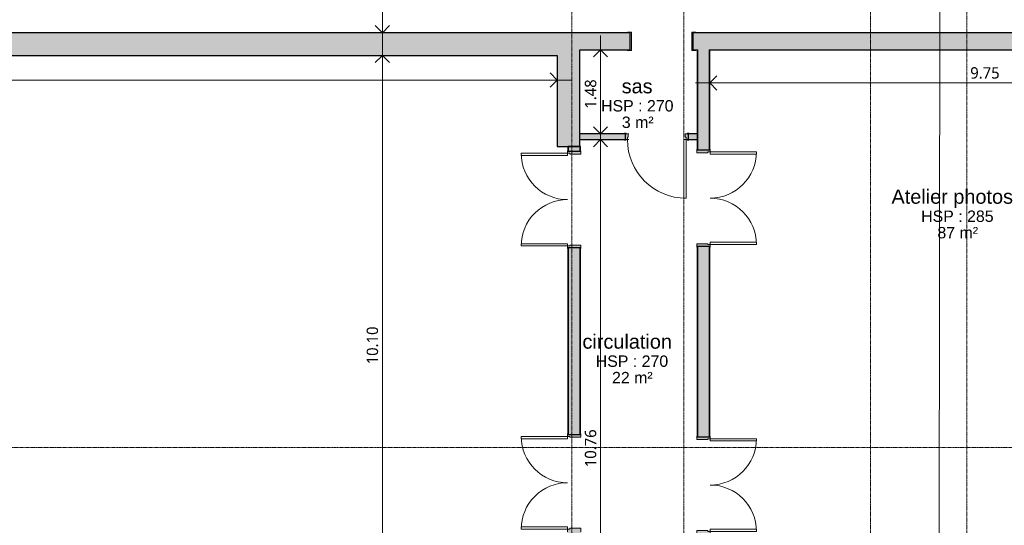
# Model space of a CAD drawing. Header units: millimetres. Extents: x -64334 to 32356, y -11421 to 53741.
# Tile 62 of 71: x -23874 to -6572, y 27686 to 36573. Entities that reach past the tile are written whole.
import ezdxf

# ---------------------------------------------------------------- set-up
doc = ezdxf.new("R2010")
doc.units = ezdxf.units.MM
doc.linetypes.add('Ligne de quadrillage', pattern=[22.225, 12.7, -3.175, 3.175, -3.175])
for name, color, linetype, lineweight in [('A-ANNO-DIMS', 211, 'Continuous', 9), ('A-ANNO-DIMS-100', 211, 'Continuous', 9), ('A-AREA-IDEN', 2, 'Continuous', 9), ('A-DOOR', 31, 'Continuous', 9), ('A-DOOR-FRAM', 31, 'Continuous', 9), ('A-WALL', 113, 'Continuous', 9), ('A-WALL-PATT', 111, 'Continuous', 25), ('G-ANNO-SYMB', 111, 'Continuous', 9), ('I-WALL', 2, 'Continuous', 9), ('S-GRID', 1, 'Continuous', 9)]:
    doc.layers.add(name, color=color, linetype=linetype, lineweight=lineweight)
doc.styles.add('Arial_2', font='arial.ttf', dxfattribs={"height": 200})
doc.styles.add('Arial_B', font='txt', dxfattribs={"height": 250})
doc.styles.add('Trebuchet MS_B', font='txt', dxfattribs={"height": 200})
doc.dimstyles.new('Cotes_linéaires_rouge_2mm', dxfattribs={"dimscale": 304.8, "dimtxt": 206.190181, "dimasz": 0.410105, "dimexe": 0.82021, "dimexo": 0.0625, "dimgap": 0.065617, "dimtad": 1, "dimlfac": 0.001, "dimrnd": 0.01, "dimzin": 0, "dimdsep": 46, "dimtxsty": 'Trebuchet MS_B', "dimblk1": 'OPEN30', "dimblk2": 'OPEN30', "dimsah": 1, "dimcen": 0.09, "dimdle": 0.82021, "dimazin": 0, "dimtfac": 1, "dimtdec": 4, "dimtix": 1, "dimtmove": 0, "dimatfit": 3, "dimfxl": 1.64042, "dimfxlon": 1, "dimtvp": 1, "dimtolj": 1, "dimtzin": 0, "dimarcsym": 2})

# ---------------------------------------------------------------- blocks, each defined once
blk = doc.blocks.new('Double _R_ - 1_63m x 2_04m-1408620-Niveau 00')
at = {"layer": 'A-DOOR-FRAM'}
h = blk.add_hatch(color=254, dxfattribs=at)
h.paths.add_polyline_path([(860, -118), (860, -110), (850, -110), (850, 110), (860, 110), (860, 118), (815, 118), (815, 78), (800, 78), (800, -118), (850, -118)])
h.paths.add_polyline_path([(-800, -118), (-800, 78), (-815, 78), (-815, 118), (-860, 118), (-860, 110), (-850, 110), (-850, -110), (-860, -110), (-860, -118), (-850, -118)])
at = {"layer": 'A-DOOR'}
for p, q in [((-775, 933), (-815, 933)), ((-815, 933), (-815, 118)), ((-775, 118), (-775, 933)), ((775, 118), (775, 933)), ((775, 933), (815, 933)), ((815, 933), (815, 118)), ((-815, 118), (-775, 118)), ((815, 118), (775, 118))]:
    blk.add_line(p, q, dxfattribs=at)
for centre, start, end in [((-815, 118), 0, 90), ((815, 118), 90, 180)]:
    blk.add_arc(centre, 815, start, end, dxfattribs=at)
at = {"layer": 'A-DOOR-FRAM', "lineweight": 18}
for p, q in [((-860, 118), (-815, 118)), ((-860, 110), (-860, 118)), ((-815, 118), (-815, 78)), ((-815, 78), (-800, 78)), ((-800, 78), (-800, -118)), ((800, 78), (815, 78)), ((800, -118), (800, 78)), ((815, 118), (860, 118)), ((815, 78), (815, 118)), ((860, 118), (860, 110)), ((-860, -118), (-860, -110)), ((-800, -118), (-860, -118)), ((860, -118), (800, -118)), ((860, -110), (860, -118))]:
    blk.add_line(p, q, dxfattribs=at)
blk = doc.blocks.new('Double _R_ - 1_63m x 2_04m-1408116-Niveau 00')
at = {"layer": 'A-DOOR-FRAM'}
h = blk.add_hatch(color=254, dxfattribs=at)
h.paths.add_polyline_path([(-860, 118), (-860, 110), (-850, 110), (-850, -110), (-860, -110), (-860, -118), (-815, -118), (-815, -78), (-800, -78), (-800, 118), (-850, 118)])
h.paths.add_polyline_path([(800, 118), (800, -78), (815, -78), (815, -118), (860, -118), (860, -110), (850, -110), (850, 110), (860, 110), (860, 118), (850, 118)])
at = {"layer": 'A-DOOR'}
for p, q in [((-815, -118), (-775, -118)), ((-815, -933), (-815, -118)), ((-775, -118), (-775, -933)), ((815, -118), (775, -118)), ((775, -118), (775, -933)), ((815, -933), (815, -118)), ((-775, -933), (-815, -933)), ((775, -933), (815, -933))]:
    blk.add_line(p, q, dxfattribs=at)
for centre, start, end in [((-815, -118), 270, 360), ((815, -118), 180, 270)]:
    blk.add_arc(centre, 815, start, end, dxfattribs=at)
at = {"layer": 'A-DOOR-FRAM', "lineweight": 18}
for p, q in [((-800, 118), (-860, 118)), ((-860, 118), (-860, 110)), ((-800, -78), (-800, 118)), ((860, 118), (800, 118)), ((800, 118), (800, -78)), ((860, 110), (860, 118)), ((-860, -110), (-860, -118)), ((-860, -118), (-815, -118)), ((-815, -118), (-815, -78)), ((-815, -78), (-800, -78)), ((800, -78), (815, -78)), ((815, -78), (815, -118)), ((815, -118), (860, -118)), ((860, -118), (860, -110))]:
    blk.add_line(p, q, dxfattribs=at)
blk = doc.blocks.new('__Int_ Simple - __PP _1_03m x 1_8m_-1408424-Niveau 00')
at = {"layer": 'A-DOOR'}
h = blk.add_hatch(color=254, dxfattribs=at)
h.paths.add_polyline_path([(530, -55), (530, -50), (500, -50), (500, -55), (515, -55)])
h.paths.add_polyline_path([(-585, -55), (-570, -55), (-570, -50), (-600, -50), (-600, -55)])
h.paths.add_polyline_path([(530, 50), (530, 55), (500, 55), (500, 50), (515, 50)])
h.paths.add_polyline_path([(-585, 50), (-570, 50), (-570, 55), (-600, 55), (-600, 50)])
at = {"layer": 'A-DOOR-FRAM'}
h = blk.add_hatch(color=254, dxfattribs=at)
h.paths.add_polyline_path([(480, -50), (515, -50), (515, 50), (465, 50), (465, -10), (480, -10)])
h.paths.add_polyline_path([(-550, -50), (-550, -10), (-535, -10), (-535, 50), (-585, 50), (-585, -50)])
at = {"layer": 'A-DOOR', "lineweight": 25}
for p, q in [((-570, 55), (-600, 55)), ((-600, 55), (-600, 50)), ((-585, 50), (-570, 50)), ((-570, 50), (-570, 55)), ((530, 55), (500, 55)), ((500, 55), (500, 50)), ((500, 50), (515, 50)), ((530, 50), (530, 55)), ((-600, -50), (-600, -55)), ((-600, -55), (-570, -55)), ((-570, -50), (-585, -50)), ((-570, -55), (-570, -50)), ((515, -50), (500, -50)), ((500, -50), (500, -55)), ((500, -55), (530, -55)), ((530, -55), (530, -50))]:
    blk.add_line(p, q, dxfattribs=at)
at = {"layer": 'A-DOOR'}
for p, q in [((480, -50), (440, -50)), ((440, -1080), (440, -50)), ((480, -50), (480, -1080)), ((480, -1080), (440, -1080))]:
    blk.add_line(p, q, dxfattribs=at)
blk.add_arc((480, -50), 1030, 180, 270, dxfattribs=at)
at = {"layer": 'A-DOOR-FRAM', "lineweight": 18}
for p, q in [((-535, 50), (-585, 50)), ((-535, -10), (-535, 50)), ((515, 50), (465, 50)), ((465, 50), (465, -10)), ((-585, -50), (-550, -50)), ((-550, -50), (-550, -10)), ((-550, -10), (-535, -10)), ((465, -10), (480, -10)), ((480, -10), (480, -50)), ((480, -50), (515, -50))]:
    blk.add_line(p, q, dxfattribs=at)
blk = doc.blocks.new('Ouverture en rectangle - Ouverture110x210-1487037-Niveau 00')
at = {"layer": 'A-DOOR-FRAM'}
h = blk.add_hatch(color=254, dxfattribs=at)
h.paths.add_polyline_path([(-550, -160), (-530, -160), (-530, 160), (-600, 160), (-600, 150), (-550, 150), (-550, -150), (-600, -150), (-600, -160)])
h.paths.add_polyline_path([(600, -160), (600, -150), (550, -150), (550, 150), (600, 150), (600, 160), (530, 160), (530, -160), (550, -160)])
at = {"layer": 'A-DOOR-FRAM', "lineweight": 18}
for p, q in [((-530, 160), (-600, 160)), ((-600, 160), (-600, 150)), ((-530, -160), (-530, 160)), ((600, 160), (530, 160)), ((530, 160), (530, -160)), ((600, 150), (600, 160)), ((-600, -150), (-600, -160)), ((-600, -160), (-530, -160)), ((530, -160), (600, -160)), ((600, -160), (600, -150))]:
    blk.add_line(p, q, dxfattribs=at)
blk = doc.blocks.new('DIMBLOCK186-Niveau 00')
at = {"layer": 'A-ANNO-DIMS-100'}
for p, q in [((-17501, 36194), (-17501, 25594)), ((-17001, 35944), (-17751, 35944)), ((-17501, 35944), (-17001, 35944)), ((-17001, 25844), (-17751, 25844)), ((-17501, 25844), (-17001, 25844))]:
    blk.add_line(p, q, dxfattribs=at)
at = {"layer": 'A-ANNO-DIMS-100', "lineweight": 25}
for p, q in [((-17501, 35944), (-17626, 35819)), ((-17501, 35944), (-17376, 35819)), ((-17501, 25844), (-17626, 25969)), ((-17501, 25844), (-17376, 25969))]:
    blk.add_line(p, q, dxfattribs=at)
at = {"layer": 'A-ANNO-DIMS-100', "color": 0, "insert": (-17777, 30515), "char_height": 200, "width": 910.03, "attachment_point": 1, "rotation": 90, "line_spacing_factor": 1.048425, "style": 'Trebuchet MS_B'}
blk.add_mtext('10.10', dxfattribs=at)
blk = doc.blocks.new('_Open30')
at = {"color": 0, "linetype": 'ByBlock', "lineweight": -2}
for p, q in [((-1, 0.27), (0, 0)), ((0, 0), (-1, -0.27)), ((0, 0), (-1, 0))]:
    blk.add_line(p, q, dxfattribs=at)
blk = doc.blocks.new('DIMBLOCK187-Niveau 00')
at = {"layer": 'A-ANNO-DIMS-100'}
for p, q in [((-17501, 38294), (-17501, 36094)), ((-17001, 38044), (-17751, 38044)), ((-17501, 38044), (-17001, 38044)), ((-17001, 36344), (-17751, 36344)), ((-17501, 36344), (-17001, 36344))]:
    blk.add_line(p, q, dxfattribs=at)
at = {"layer": 'A-ANNO-DIMS-100', "lineweight": 25}
for p, q in [((-17501, 38044), (-17626, 37919)), ((-17501, 38044), (-17376, 37919)), ((-17501, 36344), (-17626, 36469)), ((-17501, 36344), (-17376, 36469))]:
    blk.add_line(p, q, dxfattribs=at)
at = {"layer": 'A-ANNO-DIMS-100', "color": 0, "insert": (-17777, 36897), "char_height": 200, "width": 712.93, "attachment_point": 1, "rotation": 90, "line_spacing_factor": 1.048425, "style": 'Trebuchet MS_B'}
blk.add_mtext('1.70', dxfattribs=at)
blk = doc.blocks.new('DIMBLOCK195-Niveau 00')
at = {"layer": 'A-ANNO-DIMS-100'}
for p, q in [((-11749, 34962), (-11749, 35712)), ((-1998, 34962), (-1998, 35712)), ((-1748, 35462), (-11999, 35462)), ((-11749, 35462), (-11749, 34962)), ((-1998, 35462), (-1998, 34962))]:
    blk.add_line(p, q, dxfattribs=at)
at = {"layer": 'A-ANNO-DIMS-100', "lineweight": 25}
for p, q in [((-11749, 35462), (-11624, 35587)), ((-1998, 35462), (-2123, 35587)), ((-11749, 35462), (-11624, 35337)), ((-1998, 35462), (-2123, 35337))]:
    blk.add_line(p, q, dxfattribs=at)
at = {"layer": 'A-ANNO-DIMS-100', "color": 0, "insert": (-7171, 35738), "char_height": 200, "width": 712.93, "attachment_point": 1, "line_spacing_factor": 1.048425, "style": 'Trebuchet MS_B'}
blk.add_mtext('9.75', dxfattribs=at)
blk = doc.blocks.new('DIMBLOCK200-Niveau 00')
at = {"layer": 'A-ANNO-DIMS-100'}
for p, q in [((-34209, 35012), (-34209, 35762)), ((-14429, 35012), (-14429, 35762)), ((-14179, 35512), (-34459, 35512)), ((-34209, 35512), (-34209, 35012)), ((-14429, 35512), (-14429, 35012))]:
    blk.add_line(p, q, dxfattribs=at)
at = {"layer": 'A-ANNO-DIMS-100', "lineweight": 25}
for p, q in [((-34209, 35512), (-34084, 35637)), ((-34209, 35512), (-34084, 35387)), ((-14429, 35512), (-14554, 35637)), ((-14429, 35512), (-14554, 35387))]:
    blk.add_line(p, q, dxfattribs=at)
at = {"layer": 'A-ANNO-DIMS-100', "color": 0, "insert": (-24698, 35788), "char_height": 200, "width": 910.03, "attachment_point": 1, "line_spacing_factor": 1.048425, "style": 'Trebuchet MS_B'}
blk.add_mtext('19.78', dxfattribs=at)
blk = doc.blocks.new('DIMBLOCK201-Niveau 00')
at = {"layer": 'A-ANNO-DIMS-100'}
for p, q in [((-13667, 34715), (-13667, 23458)), ((-13167, 34465), (-13917, 34465)), ((-13667, 34465), (-13167, 34465)), ((-13167, 23708), (-13917, 23708)), ((-13667, 23708), (-13167, 23708))]:
    blk.add_line(p, q, dxfattribs=at)
at = {"layer": 'A-ANNO-DIMS-100', "lineweight": 25}
for p, q in [((-13667, 34465), (-13792, 34340)), ((-13667, 34465), (-13542, 34340)), ((-13667, 23708), (-13792, 23833)), ((-13667, 23708), (-13542, 23833))]:
    blk.add_line(p, q, dxfattribs=at)
at = {"layer": 'A-ANNO-DIMS-100', "color": 0, "insert": (-13943, 28707), "char_height": 200, "width": 910.03, "attachment_point": 1, "rotation": 90, "line_spacing_factor": 1.048425, "style": 'Trebuchet MS_B'}
blk.add_mtext('10.76', dxfattribs=at)
blk = doc.blocks.new('DIMBLOCK202-Niveau 00')
at = {"layer": 'A-ANNO-DIMS-100'}
for p, q in [((-13667, 36294), (-13667, 34315)), ((-13167, 36044), (-13917, 36044)), ((-13667, 36044), (-13167, 36044)), ((-13167, 34565), (-13917, 34565)), ((-13667, 34565), (-13167, 34565))]:
    blk.add_line(p, q, dxfattribs=at)
at = {"layer": 'A-ANNO-DIMS-100', "lineweight": 25}
for p, q in [((-13667, 36044), (-13792, 35919)), ((-13667, 36044), (-13542, 35919)), ((-13667, 34565), (-13792, 34690)), ((-13667, 34565), (-13542, 34690))]:
    blk.add_line(p, q, dxfattribs=at)
at = {"layer": 'A-ANNO-DIMS-100', "color": 0, "insert": (-13943, 35008), "char_height": 200, "width": 712.93, "attachment_point": 1, "rotation": 90, "line_spacing_factor": 1.048425, "style": 'Trebuchet MS_B'}
blk.add_mtext('1.48', dxfattribs=at)

msp = doc.modelspace()

# ---------------------------------------------------------------- hatches: boundary and pattern name
at = {"layer": 'A-WALL'}
for points in [[(-34209.054, 35943.989), (-14429.115, 35943.989), (-14429.115, 36343.989), (-34209.054, 36343.989)], [(-14029.115, 34345.459), (-14029.115, 36343.989), (-14429.115, 36343.989), (-14429.115, 34345.459)]]:
    msp.add_hatch(color=8, dxfattribs=at).paths.add_polyline_path(points)
h = msp.add_hatch(color=8, dxfattribs=at)
h.paths.add_polyline_path([(3334.645, 36043.989), (3334.645, 36343.989), (-12044.271, 36343.989), (-12044.271, 36043.989), (1288.753, 36043.989)])
h.paths.add_polyline_path([(-13144.271, 36043.989), (-13144.271, 36343.989), (-14029.115, 36343.989), (-14029.115, 36043.989)])
h = msp.add_hatch(color=55, dxfattribs=at)
h.paths.add_polyline_path([(-11959.054, 23707.633), (-11759.054, 23707.633), (-11759.054, 27543.989), (-11959.054, 27543.989), (-11959.054, 25232.494)])
h.paths.add_polyline_path([(-11959.054, 29243.989), (-11759.054, 29243.989), (-11759.054, 32585.459), (-11959.054, 32585.459), (-11959.054, 29305.146)])
h.paths.add_polyline_path([(-11959.054, 34285.459), (-11759.054, 34285.459), (-11759.054, 36043.989), (-11959.054, 36043.989)])
h = msp.add_hatch(color=55, dxfattribs=at)
h.paths.add_polyline_path([(-14029.115, 23707.633), (-14029.115, 27583.989), (-14229.115, 27583.989), (-14229.115, 23707.633)])
h.paths.add_polyline_path([(-14029.115, 29283.989), (-14029.115, 32560.459), (-14229.115, 32560.459), (-14229.115, 29283.989)])
h.paths.add_polyline_path([(-14029.115, 34260.459), (-14029.115, 34345.459), (-14229.115, 34345.459), (-14229.115, 34260.459)])
at = {"layer": 'A-WALL-PATT', "lineweight": 9}
h = msp.add_hatch(color=8, dxfattribs=at)
h.paths.add_polyline_path([(-11969.054, 23707.633), (-11959.054, 23707.633), (-11959.054, 27543.989), (-11969.054, 27543.989), (-11969.054, 25232.494)])
h.paths.add_polyline_path([(-11969.054, 29243.989), (-11959.054, 29243.989), (-11959.054, 32585.459), (-11969.054, 32585.459), (-11969.054, 29305.146)])
h.paths.add_polyline_path([(-11969.054, 34285.459), (-11959.054, 34285.459), (-11959.054, 36043.989), (-11969.054, 36043.989), (-11969.054, 34465.459)])
at = {"layer": 'A-WALL-PATT'}
h = msp.add_hatch(color=55, dxfattribs=at)
h.paths.add_polyline_path([(-11749.054, 23707.633), (-11749.054, 27543.989), (-11759.054, 27543.989), (-11759.054, 23707.633)])
h.paths.add_polyline_path([(-11759.054, 29243.989), (-11749.054, 29243.989), (-11749.054, 32585.459), (-11759.054, 32585.459), (-11759.054, 29305.146)])
h.paths.add_polyline_path([(-11759.054, 34285.459), (-11749.054, 34285.459), (-11749.054, 36043.989), (-11759.054, 36043.989)])
at = {"layer": 'A-WALL-PATT', "lineweight": 9}
h = msp.add_hatch(color=8, dxfattribs=at)
h.paths.add_polyline_path([(-14229.115, 23707.633), (-14229.115, 27583.989), (-14239.115, 27583.989), (-14239.115, 23707.633)])
h.paths.add_polyline_path([(-14239.115, 29283.989), (-14229.115, 29283.989), (-14229.115, 32560.459), (-14239.115, 32560.459), (-14239.115, 29305.146)])
h.paths.add_polyline_path([(-14239.115, 34260.459), (-14229.115, 34260.459), (-14229.115, 34345.459), (-14239.115, 34345.459)])
at = {"layer": 'A-WALL-PATT'}
h = msp.add_hatch(color=55, dxfattribs=at)
h.paths.add_polyline_path([(-14019.115, 23707.633), (-14019.115, 27583.989), (-14029.115, 27583.989), (-14029.115, 23707.633)])
h.paths.add_polyline_path([(-14029.115, 29283.989), (-14019.115, 29283.989), (-14019.115, 32560.459), (-14029.115, 32560.459), (-14029.115, 29305.146)])
h.paths.add_polyline_path([(-14029.115, 34260.459), (-14019.115, 34260.459), (-14019.115, 34345.459), (-14029.115, 34345.459)])
at = {"layer": 'I-WALL'}
h = msp.add_hatch(color=8, dxfattribs=at)
h.paths.add_polyline_path([(-12129.115, 34465.459), (-11969.054, 34465.459), (-11969.054, 34565.459), (-12129.115, 34565.459)])
h.paths.add_polyline_path([(-13229.115, 34465.459), (-13229.115, 34565.459), (-14029.115, 34565.459), (-14029.115, 34465.459)])

# ---------------------------------------------------------------- linework, layer by layer
at = {"layer": 'A-WALL', "lineweight": 25}
for p, q in [((-14029.115, 36343.989), (-34509.054, 36343.989)), ((-13144.271, 36343.989), (-14029.115, 36343.989)), ((-13144.271, 36043.989), (-13144.271, 36343.989)), ((-1481.018, 36343.989), (-12044.271, 36343.989)), ((-12044.271, 36343.989), (-12044.271, 36043.989)), ((-14029.115, 36043.989), (-13144.271, 36043.989)), ((-14029.115, 34345.459), (-14029.115, 36043.989)), ((-12044.271, 36043.989), (-11969.054, 36043.989)), ((-11969.054, 36043.989), (-11969.054, 34565.459)), ((-11749.054, 36043.989), (-1997.895, 36043.989)), ((-11749.054, 34285.459), (-11749.054, 36043.989)), ((-29000.293, 35943.989), (-14429.115, 35943.989)), ((-14429.115, 35943.989), (-14429.115, 34345.459)), ((-11969.054, 34465.459), (-11969.054, 34285.459)), ((-14429.115, 34345.459), (-14029.115, 34345.459)), ((-14239.115, 34345.459), (-14239.115, 34260.459)), ((-14019.115, 34345.459), (-14239.115, 34345.459)), ((-14239.115, 34260.459), (-14019.115, 34260.459)), ((-14019.115, 34260.459), (-14019.115, 34345.459)), ((-11969.054, 34285.459), (-11749.054, 34285.459)), ((-14239.115, 32560.459), (-14239.115, 29283.989)), ((-14019.115, 32560.459), (-14239.115, 32560.459)), ((-14019.115, 29283.989), (-14019.115, 32560.459)), ((-11969.054, 32585.459), (-11969.054, 29243.989)), ((-11749.054, 32585.459), (-11969.054, 32585.459)), ((-11749.054, 29243.989), (-11749.054, 32585.459)), ((-14239.115, 29283.989), (-14019.115, 29283.989)), ((-11969.054, 29243.989), (-11749.054, 29243.989))]:
    msp.add_line(p, q, dxfattribs=at)
at = {"layer": 'A-WALL'}
for p, q in [((-11959.054, 36043.989), (-11969.054, 36043.989)), ((-11959.054, 34285.459), (-11959.054, 36043.989)), ((-11749.054, 36043.989), (-11759.054, 36043.989)), ((-11759.054, 34285.459), (-11759.054, 36043.989)), ((-11969.054, 34465.459), (-11969.054, 34565.459)), ((-14229.115, 34260.459), (-14229.115, 34345.459)), ((-14029.115, 34260.459), (-14029.115, 34345.459)), ((-14229.115, 29283.989), (-14229.115, 32560.459)), ((-14029.115, 29283.989), (-14029.115, 32560.459)), ((-11959.054, 29243.989), (-11959.054, 32585.459)), ((-11759.054, 29243.989), (-11759.054, 32585.459))]:
    msp.add_line(p, q, dxfattribs=at)
at = {"layer": 'G-ANNO-SYMB'}
msp.add_line((-7736.956, 4984.232), (-7694.957, 48844.227), dxfattribs=at)
at = {"layer": 'I-WALL', "lineweight": 25}
for p, q in [((-13229.115, 34565.459), (-14029.115, 34565.459)), ((-14029.115, 34465.459), (-13229.115, 34465.459)), ((-13229.115, 34465.459), (-13229.115, 34565.459)), ((-11969.054, 34565.459), (-12129.115, 34565.459)), ((-12129.115, 34565.459), (-12129.115, 34465.459)), ((-12129.115, 34465.459), (-11969.054, 34465.459))]:
    msp.add_line(p, q, dxfattribs=at)
at = {"layer": 'S-GRID', "linetype": 'Ligne de quadrillage', "lineweight": 18}
for p, q in [((-14169.115, -7247.936), (-14169.115, 51986.924)), ((-12204.115, -7247.936), (-12204.115, 51986.924)), ((-8921.615, -7247.936), (-8921.615, 51986.924)), ((-7229.115, -7247.936), (-7229.115, 51986.924)), ((-63034.151, 29050.937), (31922.827, 29050.937))]:
    msp.add_line(p, q, dxfattribs=at)

# ---------------------------------------------------------------- block references
at = {"layer": 'A-DOOR'}
for name, p in [('Ouverture en rectangle - Ouverture110x210-1487037-Niveau 00', (-12594.271, 36193.989)), ('__Int_ Simple - __PP _1_03m x 1_8m_-1408424-Niveau 00', (-12644.115, 34515.459))]:
    msp.add_blockref(name, p, dxfattribs=at)
for name, p, rotation in [('Double _R_ - 1_63m x 2_04m-1408620-Niveau 00', (-14129.115, 33410.459), 89.99999999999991), ('Double _R_ - 1_63m x 2_04m-1408116-Niveau 00', (-11859.054, 33435.459), 90.00000000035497), ('Double _R_ - 1_63m x 2_04m-1408620-Niveau 00', (-14129.115, 28433.989), 89.99999999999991), ('Double _R_ - 1_63m x 2_04m-1408620-Niveau 00', (-11859.054, 28393.989), 270.000000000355)]:
    msp.add_blockref(name, p, dxfattribs=dict(at, rotation=rotation))

# ---------------------------------------------------------------- texts
at = {"layer": 'A-AREA-IDEN', "attachment_point": 1}
for s, insert, char_height, width, style in [('sas', (-13296.077, 35528.6), 250, 697.46812, 'Arial_B'), ('HSP : 270', (-13658.168, 35159.459), 200, 1579.32437, 'Arial_2'), ('3 m²', (-13293.077, 34870.686), 200, 689.45125, 'Arial_2'), ('Atelier photos', (-8554.227, 33587.947), 250, 2837.97375, 'Arial_B'), ('HSP : 285', (-8033.318, 33218.806), 200, 1579.32437, 'Arial_2'), ('87 m²', (-7747.227, 32930.033), 200, 881.85625, 'Arial_2'), ('circulation', (-13984.805, 31040.553), 250, 2140.50562, 'Arial_B'), ('HSP : 270', (-13751.396, 30671.412), 200, 1579.32437, 'Arial_2'), ('22 m²', (-13465.305, 30382.639), 200, 881.85625, 'Arial_2')]:
    msp.add_mtext(s, dxfattribs=dict(at, insert=insert, char_height=char_height, width=width, style=style))

# ---------------------------------------------------------------- dimensions: what is measured, and where the dimension line sits
at = {"layer": 'A-ANNO-DIMS'}
for base, p1, p2, angle, override, picture, middle in [((-17500.741, 36343.989), (-17000.741, 38043.989), (-17000.741, 36343.989), 90, {"dimpost": '<>', "dimfxl": 1700.000001}, 'DIMBLOCK187-Niveau 00', (-17624.512, 37193.989)), ((-17500.741, 25843.989), (-17000.741, 35943.989), (-17000.741, 25843.989), 90, {"dimpost": '<>', "dimfxl": 10100.000001}, 'DIMBLOCK186-Niveau 00', (-17624.512, 30893.989)), ((-13666.8, 34565.459), (-13166.8, 36043.989), (-13166.8, 34565.459), 90, {"dimpost": '<>', "dimfxl": 1478.530185}, 'DIMBLOCK202-Niveau 00', (-13790.572, 35304.724)), ((-11749.054, 35461.835), (-1997.895, 34961.835), (-11749.054, 34961.835), 0, {"dimpost": '<>', "dimfxl": 9751.159551}, 'DIMBLOCK195-Niveau 00', (-6873.475, 35585.606)), ((-13666.8, 23707.633), (-13166.8, 34465.459), (-13166.8, 23707.633), 90, {"dimpost": '<>', "dimfxl": 10757.825899}, 'DIMBLOCK201-Niveau 00', (-13790.774, 29086.546))]:
    dim = msp.add_linear_dim(base=base, p1=p1, p2=p2, angle=angle, dimstyle='Cotes_linéaires_rouge_2mm', override=override, dxfattribs=at)
    dim.commit()
    dim.dimension.update_dxf_attribs({"geometry": picture, "text_midpoint": middle})
dim = msp.add_linear_dim(base=(-34209.054, 35511.835), p1=(-14429.115, 35011.835), p2=(-34209.054, 35011.835), dimstyle='Cotes_linéaires_rouge_2mm', override={"dimpost": '<>', "dimfxl": 19779.939171}, dxfattribs=at)
dim.commit()
dim.dimension.update_dxf_attribs({"geometry": 'DIMBLOCK200-Niveau 00', "text_midpoint": (-24319.085, 35635.606)})

doc.saveas('drawing.dxf')
